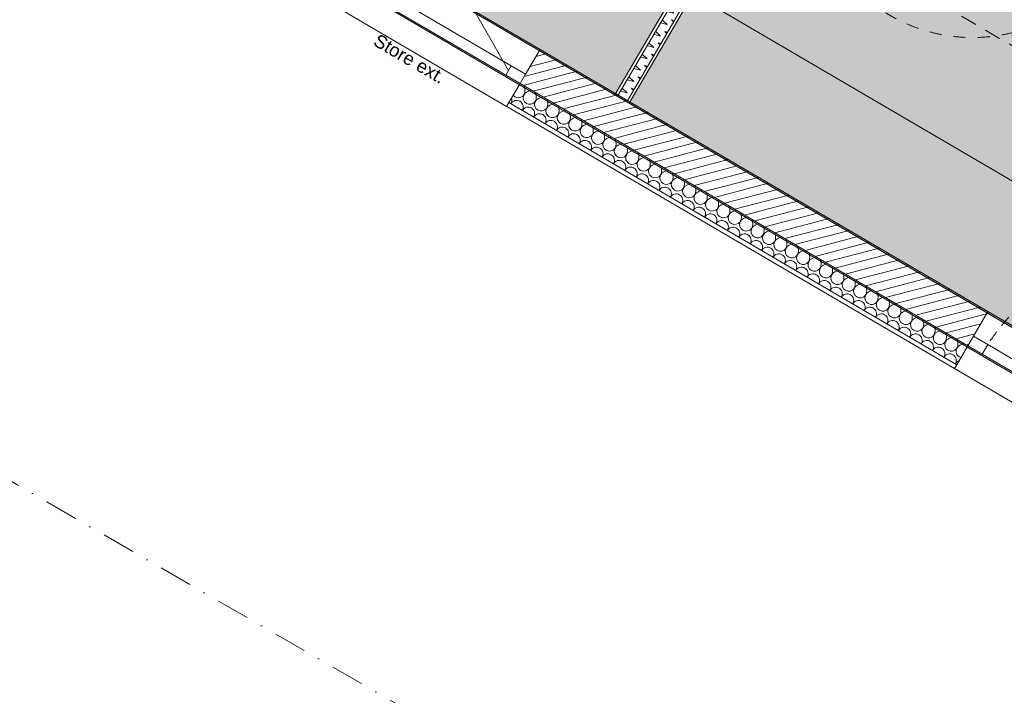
# Model space of a CAD drawing. Header units: millimetres. Extents: x -88005 to 44322, y -15680 to 22509.
# Tile 88 of 95: x -63215 to -58741, y -3230 to -159. Entities that reach past the tile are written whole.
import ezdxf
from ezdxf.enums import TextEntityAlignment as Align

# ---------------------------------------------------------------- set-up
doc = ezdxf.new("R2010")
doc.units = ezdxf.units.MM
doc.header["$MEASUREMENT"] = 0
for name, pattern in [('! FIN Pointille', [87.5, 50, -37.5]), ('! URB Limite propriété', [300, 150, -75, 0, -75]), ('Tirets moyens', [110, 55, -55]), ('Tirets petits', [125, 75, -50]), ('Wipeout_Contour', [1000, 0, -1000])]:
    doc.linetypes.add(name, pattern=pattern)
for name, color, linetype in [('01-STR_Dalles.ARCHI', 7, 'Continuous'), ('01-STR_Murs extérieurs.ARCHI', 7, 'Continuous'), ('03-SURFACE _ Utile.ARCHI', 7, 'Continuous'), ('04-SOE_Cloisons .ARCHI', 7, 'Continuous'), ('04-SOE_Faux Plafond.ARCHI', 7, 'Continuous'), ('04-SOE_Revetement de sol.ARCHI', 7, 'Continuous'), ('05-INF _ COTATIONS.ARCHI', 7, 'Continuous'), ('05-INF _ DESSIN PMR', 7, 'Continuous'), ('Fenêtres Archicad', 7, 'Continuous'), ('Marques de fenêtre Archicad', 7, 'Continuous'), ('Marques de Zone Archicad', 7, 'Continuous'), ('Nouveau_07-VRD_Terrain EDL_Parcelle.ARCHI', 7, 'Continuous')]:
    doc.layers.add(name, color=color, linetype=linetype)
doc.styles.add('STYLE_GENERE_1', font='arial.ttf')
doc.styles.add('STYLE_GENERE_2', font='arial.ttf')
doc.styles.add('STYLE_GENERE_3', font='arial.ttf')
doc.dimstyles.new('STYLE_GENERE__1', dxfattribs={"dimtxt": 75, "dimasz": 57, "dimexe": 0.18, "dimexo": 50, "dimgap": 0, "dimtad": 1, "dimlfac": 0.001, "dimzin": 0, "dimdsep": 46, "dimtxsty": 'STYLE_GENERE_2', "dimblk": 'ARROWHEAD_2', "dimblk1": 'ARROWHEAD_2', "dimblk2": 'ARROWHEAD_2', "dimcen": 0.09, "dimclrd": 256, "dimclre": 256, "dimclrt": 256, "dimazin": 0, "dimtfac": 1, "dimtdec": 4, "dimtmove": 0, "dimatfit": 3, "dimfxl": 0, "dimtolj": 1, "dimtzin": 0, "dimarcsym": 0})

# ---------------------------------------------------------------- blocks, each defined once
blk = doc.blocks.new('Dalle_1_1', base_point=(-84155.7, 6633.9))
at = {"layer": '01-STR_Dalles.ARCHI', "color": 7, "linetype": 'Continuous', "lineweight": 5, "flags": 128}
blk.add_lwpolyline([(-84155.7, 6633.9), (-75956.2, 1829.5), (-73116, 6676.7), (-56364.7, -3138.8), (-56424.3, -3240.4), (-54212.9, -4535.3), (-54718.1, -5397.4), (-55843.5, -4747.6), (-56513.2, -5890.7), (-48480.7, -10547.9), (-47322.3, -8572.5), (-44957.7, -9958.1), (-46212.6, -12099.7), (-45953.7, -12251.4), (-45754.6, -11911.6), (-44171.3, -12824.9), (-42580.5, -10107), (-41297.9, -10833.8), (-37012.7, -3648.8), (-76447, 19584.6)], close=True, dxfattribs=at)
blk = doc.blocks.new('MDA__20_1', base_point=(-63169, 2984))
at = {"layer": '03-SURFACE _ Utile.ARCHI', "linetype": 'Continuous', "lineweight": 0, "true_color": 0xefc4b4}
blk.add_hatch(color=254, dxfattribs=at).paths.add_polyline_path([(-63150.7, 4878.3), (-64822.2, 2025.6), (-60510.6, -500.8), (-58839.6, 2351.1)])
at = {"layer": 'Marques de Zone Archicad', "color": 7, "lineweight": 5}
for tag, height, style, p in [('ROOM_NAME', 125, 'STYLE_GENERE_3', (-63613.4, 3779)), ('DUMMY_861', 125, 'STYLE_GENERE_3', (-63275.3, 3612.4)), ('measuredAreaCode', 100, 'STYLE_GENERE_2', (-63731.2, 3580.6)), ('DUMMY_862', 100, 'STYLE_GENERE_2', (-63829.5, 3410.5)), ('DUMMY_864', 100, 'STYLE_GENERE_2', (-63927.7, 3240.4)), ('DUMMY_863', 100, 'STYLE_GENERE_2', (-63558.8, 3254.2)), ('ceilingHeightCode', 100, 'STYLE_GENERE_2', (-64025.9, 3070.3)), ('DUMMY_865', 100, 'STYLE_GENERE_2', (-63591, 3046))]:
    blk.add_attdef(tag, text='', height=height, rotation=329.9997, dxfattribs=dict(at, style=style)).set_placement(p, align=Align.TOP_LEFT)
blk = doc.blocks.new('Vérif R__21_1', base_point=(-58144.6, 820.2))
at = {"layer": '03-SURFACE _ Utile.ARCHI', "linetype": 'Continuous', "lineweight": 0, "true_color": 0xefc4b4}
blk.add_hatch(color=254, dxfattribs=at).paths.add_polyline_path([(-60445.9, -538.7), (-56482.4, -2861.1), (-54812, -10.2), (-58775, 2313)])
at = {"layer": 'Marques de Zone Archicad', "color": 7, "lineweight": 5, "insert": (-58993.2, 254.1), "char_height": 100, "attachment_point": 1, "rotation": 329.9997, "style": 'STYLE_GENERE_2'}
blk.add_mtext('\\A1;{\\pql;\\pt0,3300;\\fArial|b0|i0|c0|p0;\\W1.000000;2,60\\fArial|b0|i0|c0|p0;\\W1.000000;\\A1{\\H.66x;\\S^  ;}\\fArial|b0|i0|c0|p0;\\W1.000000; m\\fArial|b0|i0|c0|p0;\\W1.000000;\\A1{\\H.66x;\\S^  ;}}', dxfattribs=at)
at = {"layer": 'Marques de Zone Archicad', "color": 7, "lineweight": 5}
for tag, height, style, p in [('ROOM_NAME', 125, 'STYLE_GENERE_3', (-58982.8, 1198.6)), ('measuredAreaCode', 100, 'STYLE_GENERE_2', (-59100.7, 1000.2)), ('DUMMY_861', 125, 'STYLE_GENERE_3', (-58504.3, 950.9)), ('DUMMY_862', 100, 'STYLE_GENERE_2', (-59198.9, 830.1)), ('DUMMY_864', 100, 'STYLE_GENERE_2', (-59297.1, 659.9)), ('DUMMY_863', 100, 'STYLE_GENERE_2', (-58928.3, 673.8)), ('ceilingHeightCode', 100, 'STYLE_GENERE_2', (-59395.3, 489.8)), ('DUMMY_865', 100, 'STYLE_GENERE_2', (-58960.5, 465.6))]:
    blk.add_attdef(tag, text='', height=height, rotation=329.9997, dxfattribs=dict(at, style=style)).set_placement(p, align=Align.TOP_LEFT)
blk = doc.blocks.new('Dalle_20_1', base_point=(-67247.7, 7280))
at = {"layer": '04-SOE_Revetement de sol.ARCHI', "color": 7, "linetype": 'Continuous', "lineweight": 5, "flags": 128}
blk.add_lwpolyline([(-67247.7, 7280), (-54811.9, -10), (-56482.4, -2861.1), (-68919.6, 4426.4)], close=True, dxfattribs=at)
blk = doc.blocks.new('Dalle_25_1', base_point=(-67247.7, 7280))
at = {"layer": '04-SOE_Faux Plafond.ARCHI', "color": 252, "linetype": 'Tirets petits', "lineweight": 5, "flags": 128}
blk.add_lwpolyline([(-67247.7, 7280), (-68360.3, 5382.1), (-55913.2, -1914.6), (-54812, -9.9)], close=True, dxfattribs=at)
blk = doc.blocks.new('*X136')
at = {"layer": '01-STR_Murs extérieurs.ARCHI', "color": 7, "linetype": 'Continuous', "lineweight": 5}
for p, q in [((-60919.8, -480.3), (-60922, -461.1)), ((-60909.4, -486.4), (-60891.6, -478.9)), ((-60868, -510.6), (-60870.2, -491.4)), ((-60857.6, -516.7), (-60839.8, -509.2)), ((-60816.2, -541), (-60818.4, -521.8)), ((-60805.9, -547), (-60788.1, -539.5)), ((-60764.5, -571.3), (-60766.6, -552.1)), ((-60754.1, -577.3), (-60736.3, -569.9)), ((-60712.7, -601.6), (-60714.9, -582.4)), ((-60702.3, -607.7), (-60684.5, -600.2)), ((-60660.9, -631.9), (-60663.1, -612.7)), ((-60650.5, -638), (-60632.7, -630.5)), ((-60609.1, -662.2), (-60611.3, -643.1)), ((-60598.8, -668.3), (-60581, -660.8)), ((-60557.4, -692.6), (-60559.5, -673.4)), ((-60547, -698.6), (-60529.2, -691.2)), ((-60505.6, -722.9), (-60507.8, -703.7)), ((-60495.2, -729), (-60477.4, -721.5)), ((-60453.8, -753.2), (-60456, -734)), ((-60443.4, -759.3), (-60425.6, -751.8)), ((-60402, -783.5), (-60404.2, -764.3)), ((-60391.7, -789.6), (-60373.9, -782.1)), ((-60350.3, -813.8), (-60352.4, -794.7)), ((-60339.9, -819.9), (-60322.1, -812.4)), ((-60298.5, -844.2), (-60300.7, -825)), ((-60288.1, -850.2), (-60270.3, -842.8)), ((-60246.7, -874.5), (-60248.9, -855.3)), ((-60236.3, -880.6), (-60218.5, -873.1)), ((-60194.9, -904.8), (-60197.1, -885.6)), ((-60184.6, -910.9), (-60166.8, -903.4)), ((-60143.2, -935.1), (-60145.3, -915.9)), ((-60132.8, -941.2), (-60115, -933.7)), ((-60091.4, -965.5), (-60093.6, -946.3)), ((-60081, -971.5), (-60063.2, -964)), ((-60039.6, -995.8), (-60041.8, -976.6)), ((-60029.2, -1001.8), (-60011.4, -994.4)), ((-59987.8, -1026.1), (-59990, -1006.9)), ((-59977.5, -1032.2), (-59959.7, -1024.7)), ((-59936.1, -1056.4), (-59938.2, -1037.2)), ((-59925.7, -1062.5), (-59907.9, -1055)), ((-59884.3, -1086.7), (-59886.5, -1067.5)), ((-59873.9, -1092.8), (-59856.1, -1085.3)), ((-59832.5, -1117.1), (-59834.7, -1097.9)), ((-59822.1, -1123.1), (-59804.3, -1115.6)), ((-59780.7, -1147.4), (-59782.9, -1128.2)), ((-59770.4, -1153.4), (-59752.6, -1146)), ((-59729, -1177.7), (-59731.1, -1158.5)), ((-59718.6, -1183.8), (-59700.8, -1176.3)), ((-59677.2, -1208), (-59679.4, -1188.8)), ((-59666.8, -1214.1), (-59649, -1206.6)), ((-59625.4, -1238.3), (-59627.6, -1219.1)), ((-59615, -1244.4), (-59597.2, -1236.9)), ((-59573.6, -1268.7), (-59575.8, -1249.5)), ((-59563.3, -1274.7), (-59545.5, -1267.2)), ((-59521.9, -1299), (-59524, -1279.8)), ((-59511.5, -1305), (-59493.7, -1297.6)), ((-59470.1, -1329.3), (-59472.3, -1310.1)), ((-59459.7, -1335.4), (-59441.9, -1327.9)), ((-59418.3, -1359.6), (-59420.5, -1340.4)), ((-59407.9, -1365.7), (-59390.1, -1358.2)), ((-59366.5, -1389.9), (-59368.7, -1370.8)), ((-59356.2, -1396), (-59338.4, -1388.5)), ((-59314.8, -1420.3), (-59316.9, -1401.1)), ((-59304.4, -1426.3), (-59286.6, -1418.8)), ((-59263, -1450.6), (-59265.2, -1431.4)), ((-59252.6, -1456.6), (-59234.8, -1449.2)), ((-59211.2, -1480.9), (-59213.4, -1461.7)), ((-59200.8, -1487), (-59183, -1479.5)), ((-59159.4, -1511.2), (-59161.6, -1492)), ((-59149.1, -1517.3), (-59131.3, -1509.8)), ((-59107.7, -1541.5), (-59109.8, -1522.4)), ((-59097.3, -1547.6), (-59079.5, -1540.1)), ((-59055.9, -1571.9), (-59058.1, -1552.7)), ((-59045.5, -1577.9), (-59027.7, -1570.5)), ((-59004.1, -1602.2), (-59006.3, -1583)), ((-58993.7, -1608.3), (-58975.9, -1600.8)), ((-58952.3, -1632.5), (-58954.5, -1613.3)), ((-58942, -1638.6), (-58924.2, -1631.1))]:
    blk.add_line(p, q, dxfattribs=at)
for centre, start, end in [((-60949.6, -483.7), 218.8102, 6.5156), ((-60897.8, -514), 112.7758, 6.5156), ((-61008.8, -525.5), 328.6008, 19.5314), ((-60957.1, -555.8), 59.6457, 150.6907), ((-60957.1, -555.8), 328.6008, 59.6457), ((-60846, -544.4), 112.7758, 6.5156), ((-60905.3, -586.2), 59.6457, 150.6907), ((-60905.3, -586.2), 328.6008, 59.6457), ((-60794.3, -574.7), 112.7758, 6.5156), ((-60742.5, -605), 112.7758, 6.5156), ((-60853.5, -616.5), 59.6457, 150.6907), ((-60853.5, -616.5), 328.6008, 59.6457), ((-60801.7, -646.8), 59.6457, 150.6907), ((-60801.7, -646.8), 328.6008, 59.6457), ((-60690.7, -635.3), 112.7758, 6.5156), ((-60750, -677.1), 59.6457, 150.6907), ((-60750, -677.1), 328.6008, 59.6457), ((-60638.9, -665.6), 112.7758, 6.5156), ((-60587.2, -696), 112.7758, 6.5156), ((-60698.2, -707.4), 59.6457, 150.6907), ((-60698.2, -707.4), 328.6008, 59.6457), ((-60646.4, -737.8), 59.6457, 150.6907), ((-60646.4, -737.8), 328.6008, 59.6457), ((-60535.4, -726.3), 112.7758, 6.5156), ((-60594.6, -768.1), 59.6457, 150.6907), ((-60594.6, -768.1), 328.6008, 59.6457), ((-60483.6, -756.6), 112.7758, 6.5156), ((-60431.8, -786.9), 112.7758, 6.5156), ((-60542.9, -798.4), 59.6457, 150.6906), ((-60542.9, -798.4), 328.6008, 59.6457), ((-60491.1, -828.7), 59.6457, 150.6906), ((-60491.1, -828.7), 328.6008, 59.6457), ((-60380.1, -817.3), 112.7758, 6.5156), ((-60439.3, -859), 59.6457, 150.6906), ((-60439.3, -859), 328.6008, 59.6457), ((-60328.3, -847.6), 112.7758, 6.5156), ((-60387.5, -889.4), 59.6457, 150.6906), ((-60387.5, -889.4), 328.6008, 59.6457), ((-60335.8, -919.7), 59.6457, 150.6906), ((-60335.8, -919.7), 328.6008, 59.6457), ((-60276.5, -877.9), 112.7758, 6.5156), ((-60224.7, -908.2), 112.7758, 6.5156), ((-60284, -950), 59.6457, 150.6906), ((-60284, -950), 328.6008, 59.6457), ((-60173, -938.5), 112.7758, 6.5156), ((-60232.2, -980.3), 59.6457, 150.6906), ((-60232.2, -980.3), 328.6008, 59.6457), ((-60180.4, -1010.6), 59.6457, 150.6906), ((-60121.2, -968.9), 112.7758, 6.5156), ((-60069.4, -999.2), 112.7758, 6.5156), ((-60180.4, -1010.6), 328.6008, 59.6457), ((-60128.7, -1041), 59.6457, 150.6906), ((-60128.7, -1041), 328.6008, 59.6457), ((-60017.6, -1029.5), 112.7758, 6.5156), ((-60076.9, -1071.3), 59.6457, 150.6906), ((-60076.9, -1071.3), 328.6008, 59.6457), ((-60025.1, -1101.6), 59.6457, 150.6906), ((-59965.9, -1059.8), 112.7758, 6.5156), ((-59914.1, -1090.1), 112.7758, 6.5156), ((-60025.1, -1101.6), 328.6008, 59.6457), ((-59973.3, -1131.9), 59.6457, 150.6906), ((-59973.3, -1131.9), 328.6008, 59.6457), ((-59862.3, -1120.5), 112.7758, 6.5156), ((-59921.6, -1162.3), 59.6457, 150.6906), ((-59921.6, -1162.3), 328.6008, 59.6457), ((-59869.8, -1192.6), 59.6457, 150.6906), ((-59810.5, -1150.8), 112.7758, 6.5156), ((-59758.8, -1181.1), 112.7758, 6.5156), ((-59869.8, -1192.6), 328.6008, 59.6457), ((-59818, -1222.9), 59.6457, 150.6906), ((-59818, -1222.9), 328.6008, 59.6457), ((-59707, -1211.4), 112.7758, 6.5156), ((-59766.2, -1253.2), 59.6457, 150.6906), ((-59766.2, -1253.2), 328.6008, 59.6457), ((-59655.2, -1241.7), 112.7758, 6.5156), ((-59603.4, -1272.1), 112.7758, 6.5156), ((-59714.5, -1283.5), 59.6457, 150.6906), ((-59714.5, -1283.5), 328.6008, 59.6457), ((-59662.7, -1313.9), 59.6457, 150.6906), ((-59662.7, -1313.9), 328.6008, 59.6457), ((-59551.7, -1302.4), 112.7758, 6.5156), ((-59610.9, -1344.2), 59.6457, 150.6906), ((-59610.9, -1344.2), 328.6008, 59.6457), ((-59499.9, -1332.7), 112.7758, 6.5156), ((-59448.1, -1363), 112.7758, 6.5156), ((-59559.1, -1374.5), 59.6457, 150.6906), ((-59559.1, -1374.5), 328.6008, 59.6457), ((-59507.4, -1404.8), 59.6457, 150.6906), ((-59507.4, -1404.8), 328.6008, 59.6457), ((-59396.3, -1393.3), 112.7758, 6.5156), ((-59455.6, -1435.1), 59.6457, 150.6906), ((-59455.6, -1435.1), 328.6008, 59.6457), ((-59344.6, -1423.7), 112.7758, 6.5156), ((-59292.8, -1454), 112.7758, 6.5156), ((-59403.8, -1465.5), 59.6457, 150.6906), ((-59403.8, -1465.5), 328.6008, 59.6457), ((-59352, -1495.8), 59.6457, 150.6906), ((-59352, -1495.8), 328.6008, 59.6457), ((-59241, -1484.3), 112.7758, 6.5156), ((-59300.3, -1526.1), 59.6457, 150.6906), ((-59300.3, -1526.1), 328.6009, 59.6457), ((-59189.2, -1514.6), 112.7758, 6.5156), ((-59137.5, -1544.9), 112.7758, 6.5156), ((-59248.5, -1556.4), 59.6457, 150.6906), ((-59248.5, -1556.4), 328.6009, 59.6457), ((-59196.7, -1586.7), 59.6457, 150.6906), ((-59196.7, -1586.7), 328.6009, 59.6457), ((-59085.7, -1575.3), 112.7758, 6.5156), ((-59144.9, -1617.1), 59.6457, 150.6906), ((-59144.9, -1617.1), 328.6009, 59.6457), ((-59033.9, -1605.6), 112.7758, 6.5156), ((-58982.1, -1635.9), 112.7758, 6.5156), ((-59093.2, -1647.4), 59.6457, 150.6906), ((-59093.2, -1647.4), 328.6009, 59.6457), ((-59041.4, -1677.7), 59.6457, 150.6906), ((-59041.4, -1677.7), 328.6009, 59.6457), ((-58930.4, -1666.2), 112.7758, 254.9492), ((-58989.6, -1708), 59.6457, 150.6906), ((-58989.6, -1708), 328.6009, 59.6457), ((-58937.8, -1738.3), 107.0433, 150.6906)]:
    blk.add_arc(centre, 30, start, end, dxfattribs=at)
blk = doc.blocks.new('Fenêtre 27')
at = {"layer": 'Fenêtres Archicad', "color": 8, "linetype": 'Continuous', "lineweight": 5}
blk.add_line((425, -25), (-311.1, 400), dxfattribs=at)
at = {"layer": 'Fenêtres Archicad', "color": 7, "linetype": 'Continuous', "lineweight": 5}
for p, q in [((-500, 130), (500, 130)), ((-500, 130), (-500, 0)), ((500, 130), (500, 0)), ((-500, 0), (-425, 0)), ((-500, 0), (-500, -50)), ((-500, 0), (-500, -50)), ((-425, 0), (-425, -50)), ((-425, 0), (425, 0)), ((425, -50), (425, 0)), ((425, 0), (500, 0)), ((500, 0), (500, -50)), ((500, 0), (500, -50)), ((-425, -50), (-500, -50)), ((-500, -50), (-500, -150)), ((425, -50), (-425, -50)), ((500, -50), (425, -50)), ((500, -50), (500, -150)), ((-500, -150), (-500, -170)), ((-500, -170), (500, -170)), ((500, -150), (500, -170))]:
    blk.add_line(p, q, dxfattribs=at)
at = {"layer": 'Fenêtres Archicad', "color": 8, "linetype": '! FIN Pointille', "lineweight": 5}
blk.add_arc((425, -25), 850, 150, 180, dxfattribs=at)
blk = doc.blocks.new('Marque fenêtre 27')
at = {"layer": 'Marques de fenêtre Archicad', "color": 8, "lineweight": 5, "style": 'STYLE_GENERE_1'}
blk.add_attdef('DUMMY_233', text='', height=60, dxfattribs=at).set_placement((-221.8, -505.7), align=Align.TOP_RIGHT)
blk.add_attdef('strCust1Value', text='', height=60, dxfattribs=at).set_placement((-176.1, -519.4), align=Align.TOP_LEFT)
blk = doc.blocks.new('Mur_8_1', base_point=(-73283, 6986.4))
at = {"layer": '01-STR_Murs extérieurs.ARCHI', "linetype": 'Continuous', "lineweight": 0, "true_color": 0x000000}
h = blk.add_hatch(dxfattribs=at)
h.set_pattern_fill('Hachure_simple_0001', color=18, style=0, pattern_type=2)
h.set_pattern_definition([(14.645724, (0, 0), (-9.481558, 36.281539), [])])
h.paths.add_polyline_path([(-60941.9, -449.5), (-58906.6, -1641.4), (-58815.7, -1486), (-60850.9, -294.1)])
at = {"layer": '01-STR_Murs extérieurs.ARCHI', "color": 7, "linetype": 'Continuous', "lineweight": 5}
for p, q in [((-60850.9, -294.1), (-60916.6, -406.3)), ((-60916.6, -406.3), (-60941.9, -449.5)), ((-60941.9, -449.5), (-60992.4, -535.8)), ((-60941.9, -449.5), (-58906.6, -1641.4)), ((-60992.4, -535.8), (-61002.5, -553)), ((-60992.4, -535.8), (-58957.2, -1727.7)), ((-58815.7, -1486), (-58881.4, -1598.2)), ((-58881.4, -1598.2), (-58906.6, -1641.4)), ((-58906.6, -1641.4), (-58957.2, -1727.7)), ((-58957.2, -1727.7), (-58967.3, -1744.9))]:
    blk.add_line(p, q, dxfattribs=at)
at = {"layer": '01-STR_Murs extérieurs.ARCHI', "color": 7, "linetype": 'Continuous', "lineweight": 5, "flags": 128}
for points in [[(-58815.7, -1486), (-60850.9, -294.1)], [(-61002.5, -553), (-58967.3, -1744.9)]]:
    blk.add_lwpolyline(points, dxfattribs=at)
at = {"layer": '01-STR_Murs extérieurs.ARCHI', "color": 7, "lineweight": 5}
blk.add_blockref('*X136', (0, 0), dxfattribs=at)
at = {"layer": 'Fenêtres Archicad', "color": 7, "linetype": 'Continuous', "lineweight": 5, "zscale": 1000, "rotation": 329.6457243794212}
for p in [(-61348.1, -153.6), (-58449.9, -1850.9)]:
    blk.add_blockref('Fenêtre 27', p, dxfattribs=at)
at = {"layer": 'Marques de fenêtre Archicad', "color": 8, "lineweight": 5}
ref = blk.add_blockref('Marque fenêtre 27', (-61282.4, -41.5), dxfattribs=dict(at, rotation=329.6457243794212))
ref.add_attrib('strCust1Value', 'Store ext.', dxfattribs={"color": 8, "lineweight": 5, "height": 60, "rotation": 329.6457, "style": 'STYLE_GENERE_1'}).set_placement((-61583, -220.1), align=Align.TOP_LEFT)
blk = doc.blocks.new('Mur_15_1', base_point=(-76473.4, 21792.4))
at = {"color": 254, "linetype": 'Wipeout_Contour', "lineweight": 0, "ltscale": 230835.710777}
blk.add_wipeout([(-35837, -1339.5), (-76325.3, 22030.1), (-76473.4, 21792.4), (-35980.1, -1580.2)], dxfattribs=at).dxf.layer = '01-STR_Murs extérieurs.ARCHI'
blk = doc.blocks.new('*X303')
at = {"layer": '04-SOE_Cloisons .ARCHI', "color": 7, "linetype": 'Continuous', "lineweight": 5}
for p, q in [((-58847.6, 2311.7), (-58817.5, 2303.4)), ((-58817.5, 2303.4), (-58840, 2324.8)), ((-58798.1, 2324.4), (-58790.6, 2322.3)), ((-58788.7, 2315.4), (-58798.1, 2324.4)), ((-58877.9, 2260), (-58847.8, 2251.7)), ((-58847.8, 2251.7), (-58870.3, 2273)), ((-58828.5, 2272.6), (-58815.8, 2269.2)), ((-58819, 2263.7), (-58828.5, 2272.6)), ((-58908.3, 2208.2), (-58878.1, 2199.9)), ((-58878.1, 2199.9), (-58900.6, 2221.2)), ((-58858.8, 2220.9), (-58846.1, 2217.4)), ((-58849.3, 2211.9), (-58858.8, 2220.9)), ((-58938.6, 2156.4), (-58908.5, 2148.1)), ((-58908.5, 2148.1), (-58931, 2169.5)), ((-58889.1, 2169.1), (-58876.4, 2165.6)), ((-58879.7, 2160.1), (-58889.1, 2169.1)), ((-58968.9, 2104.7), (-58938.8, 2096.4)), ((-58938.8, 2096.4), (-58961.3, 2117.7)), ((-58919.5, 2117.3), (-58906.8, 2113.9)), ((-58910, 2108.4), (-58919.5, 2117.3)), ((-58969.1, 2044.6), (-58991.6, 2065.9)), ((-58949.8, 2065.6), (-58937.1, 2062.1)), ((-58940.3, 2056.6), (-58949.8, 2065.6)), ((-58999.5, 1992.8), (-59022, 2014.2)), ((-58999.3, 2052.9), (-58969.1, 2044.6)), ((-58980.1, 2013.8), (-58967.4, 2010.3)), ((-58970.7, 2004.8), (-58980.1, 2013.8)), ((-59029.6, 2001.1), (-58999.5, 1992.8)), ((-59059.9, 1949.4), (-59029.8, 1941.1)), ((-59029.8, 1941.1), (-59052.3, 1962.4)), ((-59010.5, 1962), (-58997.8, 1958.5)), ((-59001, 1953.1), (-59010.5, 1962)), ((-59090.3, 1897.6), (-59060.1, 1889.3)), ((-59060.1, 1889.3), (-59082.6, 1910.6)), ((-59040.8, 1910.3), (-59028.1, 1906.8)), ((-59031.3, 1901.3), (-59040.8, 1910.3)), ((-59120.6, 1845.8), (-59090.5, 1837.5)), ((-59090.5, 1837.5), (-59113, 1858.9)), ((-59071.1, 1858.5), (-59058.4, 1855)), ((-59061.7, 1849.5), (-59071.1, 1858.5)), ((-59150.9, 1794), (-59120.8, 1785.8)), ((-59120.8, 1785.8), (-59143.3, 1807.1)), ((-59101.5, 1806.7), (-59088.8, 1803.2)), ((-59092, 1797.8), (-59101.5, 1806.7)), ((-59151.1, 1734), (-59173.6, 1755.3)), ((-59131.8, 1755), (-59119.1, 1751.5)), ((-59122.3, 1746), (-59131.8, 1755)), ((-59181.5, 1682.2), (-59204, 1703.6)), ((-59181.3, 1742.3), (-59151.1, 1734)), ((-59162.1, 1703.2), (-59149.4, 1699.7)), ((-59152.6, 1694.2), (-59162.1, 1703.2)), ((-59211.6, 1690.5), (-59181.5, 1682.2)), ((-59241.9, 1638.7), (-59211.8, 1630.5)), ((-59211.8, 1630.5), (-59234.3, 1651.8)), ((-59192.5, 1651.4), (-59179.8, 1647.9)), ((-59183, 1642.4), (-59192.5, 1651.4)), ((-59272.3, 1587), (-59242.1, 1578.7)), ((-59242.1, 1578.7), (-59264.6, 1600)), ((-59222.8, 1599.7), (-59210.1, 1596.2)), ((-59213.3, 1590.7), (-59222.8, 1599.7)), ((-59302.6, 1535.2), (-59272.5, 1526.9)), ((-59272.5, 1526.9), (-59295, 1548.2)), ((-59253.1, 1547.9), (-59240.4, 1544.4)), ((-59243.6, 1538.9), (-59253.1, 1547.9)), ((-59332.9, 1483.4), (-59302.8, 1475.2)), ((-59302.8, 1475.2), (-59325.3, 1496.5)), ((-59283.5, 1496.1), (-59270.8, 1492.6)), ((-59274, 1487.1), (-59283.5, 1496.1)), ((-59363.3, 1431.7), (-59333.1, 1423.4)), ((-59333.1, 1423.4), (-59355.6, 1444.7)), ((-59313.8, 1444.4), (-59301.1, 1440.9)), ((-59304.3, 1435.4), (-59313.8, 1444.4)), ((-59363.5, 1371.6), (-59386, 1392.9)), ((-59344.1, 1392.6), (-59331.4, 1389.1)), ((-59334.6, 1383.6), (-59344.1, 1392.6)), ((-59393.6, 1379.9), (-59363.5, 1371.6)), ((-59423.9, 1328.1), (-59393.8, 1319.9)), ((-59393.8, 1319.9), (-59416.3, 1341.2)), ((-59374.5, 1340.8), (-59361.8, 1337.3)), ((-59365, 1331.8), (-59374.5, 1340.8)), ((-59454.3, 1276.4), (-59424.1, 1268.1)), ((-59424.1, 1268.1), (-59446.6, 1289.4)), ((-59404.8, 1289.1), (-59392.1, 1285.6)), ((-59395.3, 1280.1), (-59404.8, 1289.1)), ((-59484.6, 1224.6), (-59454.5, 1216.3)), ((-59454.5, 1216.3), (-59477, 1237.6)), ((-59435.1, 1237.3), (-59422.4, 1233.8)), ((-59425.6, 1228.3), (-59435.1, 1237.3)), ((-59514.9, 1172.8), (-59484.8, 1164.5)), ((-59484.8, 1164.5), (-59507.3, 1185.9)), ((-59465.5, 1185.5), (-59452.8, 1182)), ((-59456, 1176.5), (-59465.5, 1185.5)), ((-59545.3, 1121.1), (-59515.1, 1112.8)), ((-59515.1, 1112.8), (-59537.6, 1134.1)), ((-59495.8, 1133.8), (-59483.1, 1130.3)), ((-59486.3, 1124.8), (-59495.8, 1133.8)), ((-59545.5, 1061), (-59568, 1082.3)), ((-59526.1, 1082), (-59513.4, 1078.5)), ((-59516.6, 1073), (-59526.1, 1082)), ((-59575.8, 1009.2), (-59598.3, 1030.6)), ((-59575.6, 1069.3), (-59545.5, 1061)), ((-59556.5, 1030.2), (-59543.8, 1026.7)), ((-59547, 1021.2), (-59556.5, 1030.2)), ((-59605.9, 1017.5), (-59575.8, 1009.2)), ((-59636.3, 965.8), (-59606.1, 957.5)), ((-59606.1, 957.5), (-59628.6, 978.8)), ((-59586.8, 978.4), (-59574.1, 975)), ((-59577.3, 969.5), (-59586.8, 978.4)), ((-59666.6, 914), (-59636.5, 905.7)), ((-59636.5, 905.7), (-59659, 927)), ((-59617.1, 926.7), (-59604.4, 923.2)), ((-59607.6, 917.7), (-59617.1, 926.7)), ((-59696.9, 862.2), (-59666.8, 853.9)), ((-59666.8, 853.9), (-59689.3, 875.3)), ((-59647.5, 874.9), (-59634.8, 871.4)), ((-59638, 865.9), (-59647.5, 874.9)), ((-59727.3, 810.5), (-59697.1, 802.2)), ((-59697.1, 802.2), (-59719.6, 823.5)), ((-59677.8, 823.1), (-59665.1, 819.7)), ((-59668.3, 814.2), (-59677.8, 823.1)), ((-59727.5, 750.4), (-59750, 771.7)), ((-59708.1, 771.4), (-59695.4, 767.9)), ((-59698.6, 762.4), (-59708.1, 771.4)), ((-59757.8, 698.6), (-59780.3, 720)), ((-59757.6, 758.7), (-59727.5, 750.4)), ((-59738.5, 719.6), (-59725.8, 716.1)), ((-59729, 710.6), (-59738.5, 719.6)), ((-59787.9, 706.9), (-59757.8, 698.6)), ((-59818.3, 655.2), (-59788.1, 646.9)), ((-59788.1, 646.9), (-59810.6, 668.2)), ((-59768.8, 667.8), (-59756.1, 664.4)), ((-59759.3, 658.9), (-59768.8, 667.8)), ((-59848.6, 603.4), (-59818.5, 595.1)), ((-59818.5, 595.1), (-59841, 616.4)), ((-59799.1, 616.1), (-59786.4, 612.6)), ((-59789.6, 607.1), (-59799.1, 616.1)), ((-59878.9, 551.6), (-59848.8, 543.3)), ((-59848.8, 543.3), (-59871.3, 564.7)), ((-59829.5, 564.3), (-59816.8, 560.8)), ((-59820, 555.3), (-59829.5, 564.3)), ((-59909.3, 499.9), (-59879.1, 491.6)), ((-59879.1, 491.6), (-59901.6, 512.9)), ((-59859.8, 512.5), (-59847.1, 509)), ((-59850.3, 503.6), (-59859.8, 512.5)), ((-59939.6, 448.1), (-59909.5, 439.8)), ((-59909.5, 439.8), (-59932, 461.1)), ((-59890.1, 460.8), (-59877.4, 457.3)), ((-59880.6, 451.8), (-59890.1, 460.8)), ((-59939.8, 388), (-59962.3, 409.4)), ((-59920.5, 409), (-59907.8, 405.5)), ((-59911, 400), (-59920.5, 409)), ((-59969.9, 396.3), (-59939.8, 388)), ((-60000.3, 344.6), (-59970.1, 336.3)), ((-59970.1, 336.3), (-59992.6, 357.6)), ((-59950.8, 357.2), (-59938.1, 353.7)), ((-59941.3, 348.3), (-59950.8, 357.2)), ((-60030.6, 292.8), (-60000.5, 284.5)), ((-60000.5, 284.5), (-60023, 305.8)), ((-59981.1, 305.5), (-59968.4, 302)), ((-59971.6, 296.5), (-59981.1, 305.5)), ((-60060.9, 241), (-60030.8, 232.7)), ((-60030.8, 232.7), (-60053.3, 254.1)), ((-60011.5, 253.7), (-59998.8, 250.2)), ((-60002, 244.7), (-60011.5, 253.7)), ((-60091.3, 189.2), (-60061.1, 181)), ((-60061.1, 181), (-60083.6, 202.3)), ((-60041.8, 201.9), (-60029.1, 198.4)), ((-60032.3, 193), (-60041.8, 201.9)), ((-60121.6, 137.5), (-60091.5, 129.2)), ((-60091.5, 129.2), (-60114, 150.5)), ((-60072.1, 150.2), (-60059.4, 146.7)), ((-60062.6, 141.2), (-60072.1, 150.2)), ((-60121.8, 77.4), (-60144.3, 98.8)), ((-60102.5, 98.4), (-60089.8, 94.9)), ((-60093, 89.4), (-60102.5, 98.4)), ((-60152.1, 25.7), (-60174.6, 47)), ((-60151.9, 85.7), (-60121.8, 77.4)), ((-60132.8, 46.6), (-60120.1, 43.1)), ((-60123.3, 37.6), (-60132.8, 46.6)), ((-60182.3, 33.9), (-60152.1, 25.7)), ((-60212.6, -17.8), (-60182.5, -26.1)), ((-60182.5, -26.1), (-60205, -4.8)), ((-60163.1, -5.1), (-60150.4, -8.6)), ((-60153.6, -14.1), (-60163.1, -5.1)), ((-60242.9, -69.6), (-60212.8, -77.9)), ((-60212.8, -77.9), (-60235.3, -56.6)), ((-60193.5, -56.9), (-60180.8, -60.4)), ((-60184, -65.9), (-60193.5, -56.9)), ((-60273.3, -121.4), (-60243.1, -129.6)), ((-60243.1, -129.6), (-60265.6, -108.3)), ((-60223.8, -108.7), (-60211.1, -112.2)), ((-60214.3, -117.7), (-60223.8, -108.7)), ((-60303.6, -173.1), (-60273.5, -181.4)), ((-60273.5, -181.4), (-60296, -160.1)), ((-60254.1, -160.4), (-60241.4, -163.9)), ((-60244.6, -169.4), (-60254.1, -160.4)), ((-60303.8, -233.2), (-60326.3, -211.9)), ((-60284.5, -212.2), (-60271.8, -215.7)), ((-60275, -221.2), (-60284.5, -212.2)), ((-60334.1, -284.9), (-60356.6, -263.6)), ((-60333.9, -224.9), (-60303.8, -233.2)), ((-60314.8, -264), (-60302.1, -267.5)), ((-60305.3, -273), (-60314.8, -264)), ((-60364.3, -276.7), (-60334.1, -284.9)), ((-60394.6, -328.4), (-60364.5, -336.7)), ((-60364.5, -336.7), (-60387, -315.4)), ((-60345.1, -315.7), (-60332.4, -319.2)), ((-60335.6, -324.7), (-60345.1, -315.7)), ((-60424.9, -380.2), (-60394.8, -388.5)), ((-60394.8, -388.5), (-60417.3, -367.2)), ((-60375.5, -367.5), (-60362.8, -371)), ((-60366, -376.5), (-60375.5, -367.5)), ((-60455.3, -432), (-60425.1, -440.3)), ((-60425.1, -440.3), (-60447.6, -418.9)), ((-60405.8, -419.3), (-60393.1, -422.8)), ((-60396.3, -428.3), (-60405.8, -419.3)), ((-60485.6, -483.7), (-60455.5, -492)), ((-60455.5, -492), (-60478, -470.7)), ((-60436.1, -471), (-60423.4, -474.5)), ((-60426.6, -480), (-60436.1, -471)), ((-60466.5, -522.8), (-60453.8, -526.3)), ((-60457, -531.8), (-60466.5, -522.8))]:
    blk.add_line(p, q, dxfattribs=at)
blk = doc.blocks.new('Mur_55_1', base_point=(-60510.6, -500.8))
at = {"layer": '04-SOE_Cloisons .ARCHI', "color": 7, "linetype": 'Continuous', "lineweight": 5}
for p, q in [((-60499.4, -507.3), (-58828.4, 2344.5)), ((-60457.2, -532.1), (-58786.1, 2319.7))]:
    blk.add_line(p, q, dxfattribs=at)
at = {"layer": '04-SOE_Cloisons .ARCHI', "color": 7, "linetype": 'Continuous', "lineweight": 5, "flags": 128}
for points in [[(-58839.6, 2351.1), (-60510.6, -500.8)], [(-58786.1, 2319.7), (-58828.4, 2344.5)], [(-60445.9, -538.7), (-58774.9, 2313.2)], [(-60499.4, -507.3), (-60510.6, -500.8)], [(-60457.2, -532.1), (-60499.4, -507.3)], [(-60445.9, -538.7), (-60457.2, -532.1)]]:
    blk.add_lwpolyline(points, dxfattribs=at)
at = {"layer": '04-SOE_Cloisons .ARCHI', "color": 7, "lineweight": 5}
blk.add_blockref('*X303', (0, 0), dxfattribs=at)
blk = doc.blocks.new('*D656')
at = {"layer": '05-INF _ COTATIONS.ARCHI', "color": 251, "linetype": 'Continuous', "lineweight": 5, "true_color": 0x666666}
for p, q in [((-60126.9, 5.8), (-60183.7, -91.2)), ((-60155.3, -42.7), (-60220, -4.8)), ((-60193, -64.1), (-60117.7, -21.3)), ((-56191.8, -2365.1), (-60155.3, -42.7)), ((-56163.3, -2316.6), (-56220.2, -2413.6)), ((-56229.4, -2386.5), (-56154.1, -2343.7)), ((-56160.1, -2383.6), (-56191.8, -2365.1))]:
    blk.add_line(p, q, dxfattribs=at)
at = {"layer": '05-INF _ COTATIONS.ARCHI', "color": 251, "lineweight": 5, "true_color": 0x666666, "char_height": 75, "attachment_point": 7, "rotation": 329.632, "style": 'STYLE_GENERE_2'}
for s, insert in [('\\A1;{\\pql;\\fArial|b0|i0|c0|p0;\\W1.000000;8}', (-60129, -40.7)), ('\\A1;{\\pql;\\fArial|b0|i0|c0|p0;\\W1.000000;4,59}', (-58227.6, -1154.8))]:
    blk.add_mtext(s, dxfattribs=dict(at, insert=insert))
blk = doc.blocks.new('ARROWHEAD_2')
at = {"color": 0, "linetype": 'Continuous', "lineweight": 0}
for p, q in [((0, 0), (-1, 0)), ((-0.378, -0.655), (0.378, 0.655))]:
    blk.add_line(p, q, dxfattribs=at)

msp = doc.modelspace()

# ---------------------------------------------------------------- linework, layer by layer
at = {"layer": '03-SURFACE _ Utile.ARCHI', "color": 254, "linetype": 'Continuous', "lineweight": 0, "true_color": 0xefc4b4, "flags": 128}
for points in [[(-63150.653, 4878.268), (-64822.181, 2025.565), (-60510.646, -500.759), (-58839.622, 2351.082)], [(-60445.936, -538.676), (-56482.386, -2861.1), (-54811.964, -10.195), (-58775.011, 2312.998)]]:
    msp.add_lwpolyline(points, close=True, dxfattribs=at)

# ---------------------------------------------------------------- block references
at = {"layer": '01-STR_Dalles.ARCHI', "color": 7, "linetype": 'Continuous', "lineweight": 5}
msp.add_blockref('Dalle_1_1', (-84155.659, 6633.886), dxfattribs=at)
at = {"layer": '01-STR_Murs extérieurs.ARCHI', "color": 7, "lineweight": 5}
msp.add_blockref('Mur_8_1', (-73283.017, 6986.394), dxfattribs=at)
at = {"layer": '03-SURFACE _ Utile.ARCHI', "color": 7, "linetype": 'Continuous', "lineweight": 5}
msp.add_blockref('MDA__20_1', (-63169.046, 2984.014), dxfattribs=at)
ref = msp.add_blockref('Vérif R__21_1', (-58144.609, 820.169), dxfattribs=at)
ref.add_attrib('DUMMY_865', 'Dalles démontables', dxfattribs={"layer": 'Marques de Zone Archicad', "color": 7, "lineweight": 5, "height": 100, "rotation": 329.999715, "style": 'STYLE_GENERE_2'}).set_placement((-58960.486, 465.576), align=Align.TOP_LEFT)
at = {"layer": '04-SOE_Faux Plafond.ARCHI', "color": 252, "linetype": 'Tirets petits', "lineweight": 5}
msp.add_blockref('Dalle_25_1', (-67247.689, 7280.006), dxfattribs=at)
at = {"layer": '04-SOE_Revetement de sol.ARCHI', "color": 7, "linetype": 'Continuous', "lineweight": 5}
msp.add_blockref('Dalle_20_1', (-67247.696, 7280.01), dxfattribs=at)

# ---------------------------------------------------------------- next in the draw order: block references
at = {"layer": '01-STR_Murs extérieurs.ARCHI', "color": 7, "lineweight": 5}
msp.add_blockref('Mur_15_1', (-76473.433, 21792.382), dxfattribs=at)

# ---------------------------------------------------------------- next in the draw order: linework, layer by layer
at = {"layer": '05-INF _ DESSIN PMR', "color": 7, "linetype": 'Tirets moyens', "lineweight": 5}
msp.add_circle((-58885.428, 509.972), 750, dxfattribs=at)
at = {"layer": 'Nouveau_07-VRD_Terrain EDL_Parcelle.ARCHI', "color": 1, "linetype": '! URB Limite propriété', "lineweight": 15, "flags": 128}
msp.add_lwpolyline([(-75754.012, -3686.305), (-71932.52, 2759.858), (-40270.65, -15542.463)], dxfattribs=at)

# ---------------------------------------------------------------- next in the draw order: block references
at = {"layer": '04-SOE_Cloisons .ARCHI', "color": 7, "lineweight": 5}
msp.add_blockref('Mur_55_1', (-60510.646, -500.759), dxfattribs=at)

# ---------------------------------------------------------------- next in the draw order: dimensions: what is measured, and where the dimension line sits
at = {"layer": '05-INF _ COTATIONS.ARCHI', "color": 251, "linetype": 'Continuous', "lineweight": 5, "true_color": 0x666666}
dim = msp.add_linear_dim(base=(-60155.313, -42.685), p1=(-56191.766, -2365.107), p2=(-59610.428, 887.239), angle=149.63202, dimstyle='STYLE_GENERE__1', dxfattribs=at)
dim.commit()
dim.dimension.update_dxf_attribs({"geometry": '*D656', "text_midpoint": (-58124.91, -1171.542), "dimtype": 160, "text_rotation": 329.63202})

doc.saveas('drawing.dxf')
